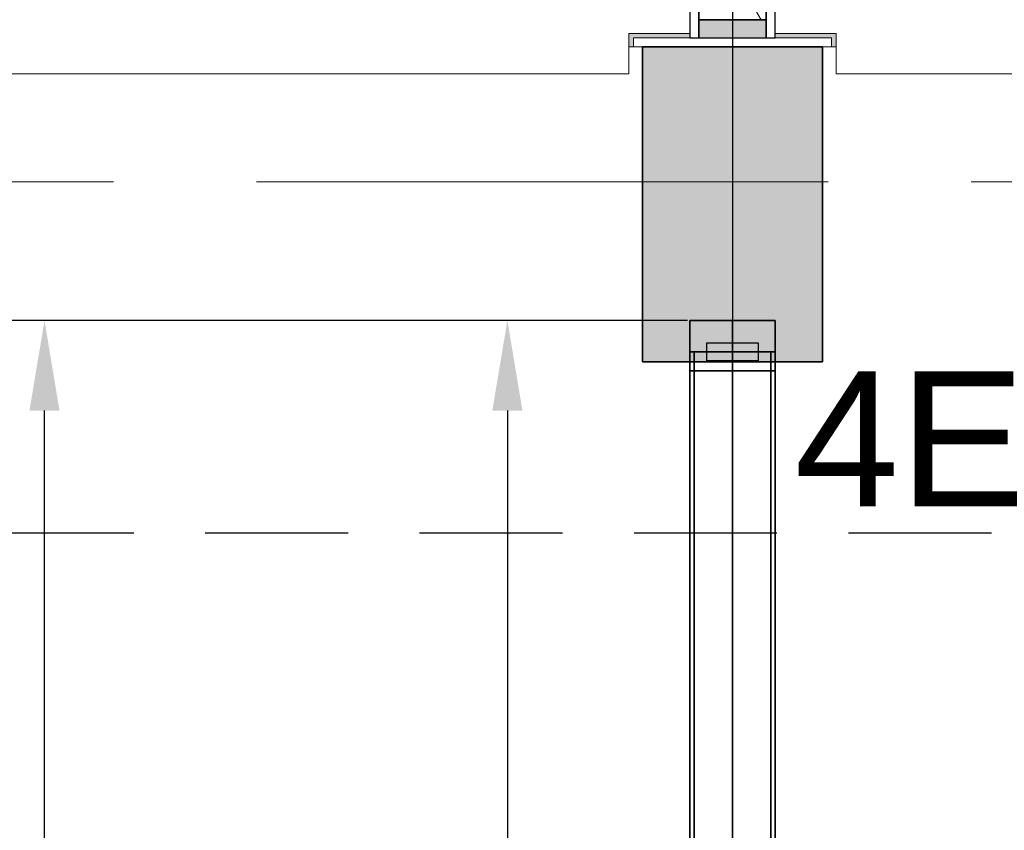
# Model space of a CAD drawing. Extents: x 2820 to 91013, y 1478 to 38178.
# Tile 28 of 182: x 9225 to 10318, y 35108 to 36008. Entities that reach past the tile are written whole.
import ezdxf
from ezdxf.enums import TextEntityAlignment as Align

# ---------------------------------------------------------------- set-up
doc = ezdxf.new("R2010")
doc.units = 0
doc.header["$LTSCALE"] = 50
doc.header["$PDSIZE"] = -5
doc.linetypes.add('HIDDEN2', pattern=[4.7625, 3.175, -1.5875])
doc.linetypes.add('Onderlegger 2e verdieping$0$stramien', pattern=[22.225, 12.7, -3.175, 3.175, -3.175])
doc.layers.get('0').update_dxf_attribs({"linetype": 'CONTINUOUS'})
doc.layers.get('DEFPOINTS').update_dxf_attribs({"linetype": 'CONTINUOUS'})
for name, color, linetype in [('AS-A38--_F----5', 2, 'CONTINUOUS'), ('AS-A38--_F---4-', 9, 'CONTINUOUS'), ('as-i38-e_f----5', 7, 'CONTINUOUS'), ('AS-L38--', 7, 'CONTINUOUS'), ('AS-L38--_F----5', 7, 'CONTINUOUS'), ('AS-L38--_F---4-', 7, 'CONTINUOUS'), ('AS-L38--_F-23--', 3, 'CONTINUOUS'), ('AS-L38--_F1-----', 2, 'CONTINUOUS'), ('AS-L38--_F123--', 7, 'CONTINUOUS'), ('AS-L38GL_F---4-', 2, 'CONTINUOUS'), ('AS-L38GL_F123--', 3, 'CONTINUOUS'), ('AS-M38--_F123--_Wandlengte', 1, 'CONTINUOUS'), ('IWTEKST', 2, 'CONTINUOUS')]:
    doc.layers.add(name, color=color, linetype=linetype)
doc.layers.add('AS-I38-1_F----5', color=2, linetype='CONTINUOUS', plot=False)
doc.layers.add('IWHULPLIJN', color=40, linetype='CONTINUOUS', plot=False)
for name, color, linetype, lineweight in [('Onderlegger 2e verdieping$0$A-DETL-MBND', 8, 'CONTINUOUS', 18), ('Onderlegger 2e verdieping$0$A-FLOR-OTLN', 8, 'CONTINUOUS', 18), ('Onderlegger 2e verdieping$0$A-GLAZ', 8, 'CONTINUOUS', 25), ('Onderlegger 2e verdieping$0$A-GLAZ-CWMG', 8, 'CONTINUOUS', 18), ('Onderlegger 2e verdieping$0$A-WALL-MBNI', 8, 'CONTINUOUS', 25), ('Onderlegger 2e verdieping$0$S-COLS', 8, 'CONTINUOUS', 18), ('Onderlegger 2e verdieping$0$S-GRID', 8, 'CONTINUOUS', 18)]:
    doc.layers.add(name, color=color, linetype=linetype, lineweight=lineweight)
doc.styles.get("Standard").update_dxf_attribs({"font": 'isocp.shx'})
doc.dimstyles.new('CWall_F2_Wandlengte', dxfattribs={"dimscale": 50, "dimtxt": 2.5, "dimasz": 2, "dimexe": 1, "dimexo": 1, "dimgap": 0.5, "dimtad": 1, "dimdec": 0, "dimdsep": 46, "dimtxsty": 'Standard', "dimcen": 2.5, "dimclrt": 2, "dimadec": 0, "dimazin": 0, "dimtfac": 1, "dimtdec": 0, "dimtix": 1, "dimtmove": 2, "dimatfit": 0, "dimfxl": 0, "dimtolj": 1, "dimtzin": 0, "dimarcsym": 0})
pattern_1 = [(60, (747, 2090), (-43300, 25000), [300, -50000]), (60, (820, 2164), (-43300, 25000), [100, -50000]), (60, (776, 2190), (-43300, 25000), [100, -50000]), (150, (910, 2170), (-25000, -43300), [200, -50000])]
pattern_2 = [(0, (822.495, 1360), (29.7656, 59.5312), [0, -59.5312])]
pattern_3 = [(60, (747, 1230), (-43300, 25000), [300, -50000]), (60, (820, 1304), (-43300, 25000), [100, -50000]), (60, (776, 1330), (-43300, 25000), [100, -50000]), (150, (910, 1310), (-25000, -43300), [200, -50000])]
pattern_4 = [(60, (747, 370), (-43300, 25000), [300, -50000]), (60, (820, 444), (-43300, 25000), [100, -50000]), (60, (776, 470), (-43300, 25000), [100, -50000]), (150, (910, 450), (-25000, -43300), [200, -50000])]

# ---------------------------------------------------------------- blocks, each defined once
blk = doc.blocks.new('Onderlegger 2e verdieping$0$22_KA_systeempanel_dicht - staal-10156846-Plotview 2e Verdieping - schaal 1 op 100')
at = {"layer": 'Onderlegger 2e verdieping$0$A-GLAZ', "lineweight": 18}
h = blk.add_hatch(color=256, dxfattribs=at)
h.paths.add_polyline_path([(-50, -37.5), (-30, -37.5), (-30, 37.5), (-50, 37.5)], flags=0)
h.paths.add_polyline_path([(30, 37.5), (30, -37.5), (50, -37.5), (50, 37.5)], flags=0)
h = blk.add_hatch(dxfattribs=at)
h.set_pattern_fill('FP_200', color=256, style=0, pattern_type=2)
h.set_pattern_definition([(330, (-36038.2, 10016.6), (60, 103.92305), []), (30, (-36038.2, 10016.6), (-60, 103.92305), [])])
h.paths.add_polyline_path([(-30, -37.5), (30, -37.5), (30, 37.5), (-30, 37.5)], flags=0)
at = {"layer": 'Onderlegger 2e verdieping$0$A-GLAZ'}
for p, q in [((50, 47.5), (-50, 47.5)), ((-50, 47.5), (-50, 37.5)), ((50, 37.5), (50, 47.5)), ((-50, 37.5), (50, 37.5)), ((-30, 37.5), (-50, 37.5)), ((-50, 37.5), (-50, -37.5)), ((30, 37.5), (-30, 37.5)), ((-30, 37.5), (-30, -37.5)), ((-30, -37.5), (-30, 37.5)), ((30, -37.5), (30, 37.5)), ((50, 37.5), (30, 37.5)), ((30, 37.5), (30, -37.5)), ((50, -37.5), (50, 37.5)), ((50, -37.5), (-50, -37.5)), ((-50, -37.5), (-50, -47.5)), ((-50, -37.5), (-30, -37.5)), ((-30, -37.5), (30, -37.5)), ((30, -37.5), (50, -37.5)), ((50, -47.5), (50, -37.5)), ((-50, -47.5), (50, -47.5))]:
    blk.add_line(p, q, dxfattribs=at)
blk = doc.blocks.new('Onderlegger 2e verdieping$0$43_KA_stucwerk tegen borstwering onderkant verdieping - 43_KA_stucwerk tegen borstwering onderkant verdieping-10157448-Plotview 2e Verdieping - schaal 1 op 100')
at = {"layer": 'Onderlegger 2e verdieping$0$A-DETL-MBND'}
h = blk.add_hatch(color=256, dxfattribs=at)
h.paths.add_polyline_path([(54284.3, 2828.2), (54286.6, 2828.2), (54286.6, 3088), (54283.1, 3088), (54282, 2828.4), (54284.3, 2828.2)], flags=0)
h.paths.add_polyline_path([(54283.1, 4401), (54286.6, 4401), (54286.6, 4921.4), (54283.1, 4921.4), (54283.1, 4551.5)], flags=0)
h.paths.add_polyline_path([(54283.1, 6234.4), (54286.6, 6234.4), (54286.6, 6754.7), (54283.1, 6754.7), (54283.1, 6384.9)], flags=0)
h.paths.add_polyline_path([(54283.1, 8067.7), (54286.6, 8067.7), (54286.6, 8588.1), (54283.1, 8588.1), (54283.1, 8157.6)], flags=0)
h.paths.add_polyline_path([(54286.6, 9901.1), (54286.6, 10421.4), (54283.1, 10421.4), (54283.1, 9901.1)], flags=0)
h.paths.add_polyline_path([(54286.6, 11734.4), (54286.6, 12254.7), (54283.1, 12254.7), (54283.1, 11734.4)], flags=0)
h.paths.add_polyline_path([(54286.6, 13567.7), (54286.6, 14088.7), (54283.1, 14088.7), (54283.1, 13567.7)], flags=0)
h.paths.add_polyline_path([(54283.1, 15401.7), (54286.6, 15401.7), (54286.6, 15922), (54283.1, 15922), (54283.1, 15551.5)], flags=0)
h.paths.add_polyline_path([(54286.6, 17235), (54286.6, 17755.4), (54283.1, 17755.4), (54283.1, 17235)], flags=0)
h.paths.add_polyline_path([(54286.6, 19068.4), (54286.6, 19588), (54283.1, 19588), (54283.1, 19068.4)], flags=0)
h.paths.add_polyline_path([(54283.1, 20901), (54286.6, 20901), (54286.6, 21421.4), (54283.1, 21421.4), (54283.1, 21051.5)], flags=0)
h.paths.add_polyline_path([(54286.6, 22734.4), (54286.6, 23254.7), (54283.1, 23254.7), (54283.1, 22734.4)], flags=0)
h.paths.add_polyline_path([(54283.1, 24567.7), (54286.6, 24567.7), (54286.6, 25088), (54283.1, 25088), (54283.1, 24600.6)], flags=0)
h.paths.add_polyline_path([(54286.6, 26401), (54286.6, 26921.4), (54283.1, 26921.4), (54283.1, 26401)], flags=0)
h.paths.add_polyline_path([(54283.1, 28234.4), (54286.6, 28234.4), (54286.6, 28754.7), (54283.1, 28754.7), (54283.1, 28384.9)], flags=0)
h.paths.add_polyline_path([(54283.1, 30067.7), (54286.6, 30067.7), (54286.6, 30588), (54283.1, 30588), (54283.1, 30081.6)], flags=0)
h.paths.add_polyline_path([(54283.1, 31901), (54286.6, 31901), (54286.6, 32421.4), (54283.1, 32421.4), (54283.1, 32051.5)], flags=0)
h.paths.add_polyline_path([(54283.1, 33734.4), (54286.6, 33734.4), (54286.6, 34255.4), (54283.1, 34255.4), (54283.1, 33876.2)], flags=0)
h.paths.add_polyline_path([(54283.5, 35568.4), (54286.6, 35568.4), (54286.6, 36078.2), (54036.6, 36078.2), (54036.6, 35988.2), (54196.6, 35988.2), (54196.6, 35827.9), (54283.1, 35827.9), (54283.4, 35568.4)], flags=0)
h.paths.add_polyline_path([(19068.1, 35978.2), (19076.6, 35978.2), (19076.6, 36078.2), (18923.1, 36078.2), (18923.1, 36074.7), (19068.1, 36074.7), (19068.1, 35978.3)], flags=0)
h.paths.add_polyline_path([(17234.8, 35978.2), (17239.9, 35978.2), (17240, 35988.2), (17460, 35988.2), (17460, 35978.2), (17464.9, 35978.2), (17464.9, 35993.2), (17234.8, 35993.2), (17234.8, 35984.3)], flags=0)
h.paths.add_polyline_path([(15631.6, 35978.2), (15631.6, 35993.2), (15401.4, 35993.2), (15401.4, 35978.2), (15406.6, 35978.2), (15406.6, 35988.2), (15626.6, 35988.2), (15626.6, 35978.2)], flags=0)
h.paths.add_polyline_path([(13568.1, 35978.2), (13573.3, 35978.2), (13573.3, 35988.2), (13635.8, 35989.2), (13635.8, 35993.2), (13568.1, 35993.2), (13568.1, 35984.3)], flags=0)
h.paths.add_polyline_path([(13798.3, 35978.2), (13798.3, 35993.2), (13730.8, 35993.2), (13730.8, 35988.2), (13793.3, 35988.2), (13793.3, 35978.2)], flags=0)
h.paths.add_polyline_path([(11739.9, 35978.2), (11740, 35988.2), (11802.4, 35989), (11802.4, 35993.2), (11734.8, 35993.2), (11734.8, 35978.2)], flags=0)
h.paths.add_polyline_path([(11964.9, 35978.2), (11964.9, 35993.2), (11897.4, 35993.2), (11897.4, 35988.2), (11960, 35988.2), (11960, 35978.2)], flags=0)
h.paths.add_polyline_path([(9906.6, 35978.2), (9906.6, 35988.2), (9969.1, 35988.2), (9969.1, 35993.2), (9901.4, 35993.2), (9901.4, 35978.2)], flags=0)
h.paths.add_polyline_path([(10126.6, 35978.2), (10131.6, 35978.2), (10131.6, 35993.2), (10064.1, 35993.2), (10064.1, 35988.2), (10126.6, 35988.2), (10126.6, 35984.3)], flags=0)
h.paths.add_polyline_path([(8298.3, 35978.2), (8298.3, 35993.2), (8068.1, 35993.2), (8068.1, 35978.2), (8073.3, 35978.2), (8073.3, 35988.2), (8293.3, 35988.2), (8293.3, 35978.2)], flags=0)
h.paths.add_polyline_path([(6460, 35978.2), (6464.9, 35978.2), (6464.9, 35993.2), (6234.8, 35993.2), (6234.8, 35978.2), (6239.9, 35978.2), (6240, 35988.2), (6460, 35988.2), (6460, 35984.3)], flags=0)
h.paths.add_polyline_path([(4631.6, 35978.2), (4631.6, 35993.2), (4516.6, 35993.2), (4516.6, 35988.2), (4626.6, 35988.2), (4626.6, 35978.2)], flags=0)
h.paths.add_polyline_path([(12067.7, 36074.7), (12110.1, 36074.7), (12110.1, 36078.2), (11897.4, 36078.2), (11897.4, 36074.7), (11964.9, 36074.7)], flags=0)
h.paths.add_polyline_path([(15776.8, 36074.7), (15776.8, 36078.2), (15256.4, 36078.2), (15256.4, 36074.7), (15737.1, 36074.7)], flags=0)
h.paths.add_polyline_path([(17089.8, 36074.7), (17610.1, 36074.7), (17610.1, 36078.2), (17089.8, 36078.2)], flags=0)
h.paths.add_polyline_path([(13423.1, 36074.7), (13635.8, 36074.7), (13635.8, 36078.2), (13423.1, 36078.2)], flags=0)
h.paths.add_polyline_path([(10131.6, 36074.7), (10276.8, 36074.7), (10276.8, 36078.2), (10064.1, 36078.2), (10064.1, 36074.7)], flags=0)
h.paths.add_polyline_path([(11734.8, 36074.7), (11802.4, 36074.7), (11802.4, 36078.2), (11589.8, 36078.2), (11589.8, 36074.7)], flags=0)
h.paths.add_polyline_path([(9969.1, 36074.7), (9969.1, 36078.2), (9756.4, 36078.2), (9756.4, 36074.7), (9927.2, 36074.7)], flags=0)
h.paths.add_polyline_path([(13730.8, 36074.7), (13943.4, 36074.7), (13943.4, 36078.2), (13730.8, 36078.2)], flags=0)
h.paths.add_polyline_path([(8443.4, 36074.7), (8443.4, 36078.2), (7923.1, 36078.2), (7923.1, 36074.7), (8398.3, 36074.7)], flags=0)
h.paths.add_polyline_path([(4631.6, 36074.7), (4776.8, 36074.7), (4776.8, 36078.2), (4516.6, 36078.2), (4516.6, 36074.7), (4557, 36074.7)], flags=0)
h.paths.add_polyline_path([(6089.8, 36074.7), (6610.1, 36074.7), (6610.1, 36078.2), (6089.8, 36078.2)], flags=0)
for p, q in [((9906.6, 35988.2), (9906.6, 35978.2)), ((9969.1, 35988.2), (9906.6, 35988.2)), ((10126.6, 35988.2), (10064.1, 35988.2)), ((10126.6, 35978.2), (10126.6, 35988.2))]:
    blk.add_line(p, q, dxfattribs=at)
blk = doc.blocks.new('Onderlegger 2e verdieping$0$vensterbank tweede verdieping - vensterbank tweede verdieping-11898810-Plotview 2e Verdieping - schaal 1 op 100')
at = {"layer": 'Onderlegger 2e verdieping$0$A-GLAZ', "lineweight": 18}
for p, q in [((9901.4, 35948.2), (9901.4, 35993.2)), ((9901.4, 35993.2), (9969.1, 35993.2)), ((10064.1, 35993.2), (10131.6, 35993.2)), ((10131.6, 35993.2), (10131.6, 35948.2)), ((8298.3, 35948.2), (9901.4, 35948.2)), ((10131.6, 35948.2), (11734.8, 35948.2))]:
    blk.add_line(p, q, dxfattribs=at)
blk = doc.blocks.new('Onderlegger 2e verdieping')
at = {"layer": 'Onderlegger 2e verdieping$0$S-COLS', "lineweight": 5}
blk.add_hatch(color=256, dxfattribs=at).paths.add_polyline_path([(10116.6, 35628.2), (10116.6, 35978.2), (9916.6, 35978.2), (9916.6, 35628.2)], flags=0)
at = {"layer": 'Onderlegger 2e verdieping$0$A-FLOR-OTLN'}
for p, q in [((9916.6, 35978.2), (9901.4, 35978.2)), ((10131.6, 35978.2), (10116.6, 35978.2))]:
    blk.add_line(p, q, dxfattribs=at)
at = {"layer": 'Onderlegger 2e verdieping$0$A-GLAZ-CWMG', "lineweight": 35}
blk.add_line((10064.1, 35618.2), (9969.1, 35618.2), dxfattribs=at)
at = {"layer": 'Onderlegger 2e verdieping$0$S-COLS', "lineweight": 35}
for p, q in [((10116.6, 35978.2), (9916.6, 35978.2)), ((9916.6, 35978.2), (9916.6, 35628.2)), ((10116.6, 35628.2), (10116.6, 35978.2)), ((9916.6, 35628.2), (10116.6, 35628.2))]:
    blk.add_line(p, q, dxfattribs=at)
at = {"layer": 'Onderlegger 2e verdieping$0$S-GRID', "linetype": 'Onderlegger 2e verdieping$0$stramien'}
for p, q in [((10016.6, 37178.2), (10016.6, 16803)), ((2820.4, 35828.2), (55386.6, 35828.2))]:
    blk.add_line(p, q, dxfattribs=at)
at = {"layer": 'Onderlegger 2e verdieping$0$A-GLAZ'}
blk.add_blockref('Onderlegger 2e verdieping$0$vensterbank tweede verdieping - vensterbank tweede verdieping-11898810-Plotview 2e Verdieping - schaal 1 op 100', (0, 0), dxfattribs=at)
at = {"layer": 'Onderlegger 2e verdieping$0$A-GLAZ', "lineweight": 18, "rotation": 90}
blk.add_blockref('Onderlegger 2e verdieping$0$22_KA_systeempanel_dicht - staal-10156846-Plotview 2e Verdieping - schaal 1 op 100', (10016.6, 36038.2), dxfattribs=at)
at = {"layer": 'Onderlegger 2e verdieping$0$A-WALL-MBNI', "lineweight": 18}
blk.add_blockref('Onderlegger 2e verdieping$0$43_KA_stucwerk tegen borstwering onderkant verdieping - 43_KA_stucwerk tegen borstwering onderkant verdieping-10157448-Plotview 2e Verdieping - schaal 1 op 100', (0, 0), dxfattribs=at)
blk = doc.blocks.new('*D115')
at = {"layer": 'AS-M38--_F123--_Wandlengte', "color": 0, "lineweight": -2}
for p, q in [((9966.6, 35674.2), (9716.6, 35674.2)), ((9766.6, 35574.2), (9766.6, 32261.2)), ((9966.6, 32161.2), (9716.6, 32161.2))]:
    blk.add_line(p, q, dxfattribs=at)
at = {"layer": 'AS-M38--_F123--_Wandlengte', "color": 0}
for points in [[(9749.9, 35574.2), (9783.3, 35574.2), (9766.6, 35674.2)], [(9749.9, 32261.2), (9783.3, 32261.2), (9766.6, 32161.2)]]:
    blk.add_solid(points, dxfattribs=at)
at = {"layer": 'DEFPOINTS', "color": 0}
for p in [(10016.6, 35674.2), (9766.6, 32161.2), (10016.6, 32161.2)]:
    blk.add_point(p, dxfattribs=at)
at = {"layer": 'AS-M38--_F123--_Wandlengte', "color": 2, "insert": (9679.1, 33604.6), "char_height": 125, "attachment_point": 5, "rotation": 90}
blk.add_mtext('\\A1;3513', dxfattribs=at)
blk = doc.blocks.new('*D118')
at = {"layer": 'AS-M38--_F123--_Wandlengte', "color": 0, "lineweight": -2}
for p, q in [((10016.6, 37128.2), (10016.6, 34762.2)), ((11849.6, 32004.7), (11849.6, 34862.2)), ((10116.6, 34812.2), (11749.6, 34812.2))]:
    blk.add_line(p, q, dxfattribs=at)
at = {"layer": 'AS-M38--_F123--_Wandlengte', "color": 0}
for points in [[(10116.6, 34828.9), (10116.6, 34795.6), (10016.6, 34812.2)], [(11749.6, 34828.9), (11749.6, 34795.6), (11849.6, 34812.2)]]:
    blk.add_solid(points, dxfattribs=at)
at = {"layer": 'DEFPOINTS', "color": 0}
for p in [(10016.6, 37178.2), (11849.6, 34812.2), (11849.6, 31954.7, -200)]:
    blk.add_point(p, dxfattribs=at)
at = {"layer": 'AS-M38--_F123--_Wandlengte', "color": 2, "insert": (10933.1, 34899.7), "char_height": 125, "attachment_point": 5}
blk.add_mtext('\\A1;1833', dxfattribs=at)
blk = doc.blocks.new('*D162')
at = {"layer": 'AS-M38--_F123--_Wandlengte', "color": 0, "lineweight": -2}
for p, q in [((9919.1, 35674.2), (9202.5, 35674.2)), ((9252.5, 34094.2), (9252.5, 35574.2)), ((9396.4, 33994.2), (9202.5, 33994.2))]:
    blk.add_line(p, q, dxfattribs=at)
at = {"layer": 'AS-M38--_F123--_Wandlengte', "color": 0}
for points in [[(9235.8, 35574.2), (9269.1, 35574.2), (9252.5, 35674.2)], [(9235.8, 34094.2), (9269.1, 34094.2), (9252.5, 33994.2)]]:
    blk.add_solid(points, dxfattribs=at)
at = {"layer": 'DEFPOINTS', "color": 0}
for p in [(9252.5, 35674.2), (9969.1, 35674.2, 2700), (9446.4, 33994.2)]:
    blk.add_point(p, dxfattribs=at)
at = {"layer": 'AS-M38--_F123--_Wandlengte', "color": 2, "insert": (9165, 34834.2), "char_height": 125, "attachment_point": 5, "rotation": 90}
blk.add_mtext('\\A1;1680', dxfattribs=at)
blk = doc.blocks.new('Q0WDSTL-_CTA01')
at = {"layer": 'AS-L38--_F-23--'}
for p, q in [((0, 0.3), (0, 0.5)), ((0, -0.3), (0, -0.5))]:
    blk.add_line(p, q, dxfattribs=at)
at = {"layer": 'AS-L38--_F-23--', "color": 1}
blk.add_lwpolyline([(0, 0.3), (1, 0.3), (1, -0.3), (0, -0.3)], dxfattribs=at)
at = {"layer": 'AS-L38--_F1-----'}
blk.add_lwpolyline([(0, 0.5), (0, -0.5)], dxfattribs=at)
blk = doc.blocks.new('QSRT5---_CTA01')
at = {"layer": 'AS-L38--_F----5', "color": 0, "invisible_edges": 4}
for points in [[(0, 0), (0, 0, 60), (35, 0, 60), (35, 0)], [(0, 0, 60), (0, 0, 2660), (35, 0, 2660), (35, 0, 60)], [(0, 0, 2660), (0, 0, 2700), (35, 0, 2700), (35, 0, 2660)]]:
    blk.add_3dface(points, dxfattribs=at)
at = {"layer": 'AS-L38--_F---4-'}
for points in [[(35, 47.5), (35, 47.5, 60), (0, 47.5, 60), (0, 47.5)], [(35, 47.5, 60), (35, 47.5, 2660), (0, 47.5, 2660), (0, 47.5, 60)], [(35, 47.5, 2660), (35, 47.5, 2700), (0, 47.5, 2700), (0, 47.5, 2660)], [(0, 47.5), (0, 47.5, 60), (0, -47.5, 60), (0, -47.5)], [(0, 47.5, 60), (0, 47.5, 2660), (0, -47.5, 2660), (0, -47.5, 60)], [(0, 47.5, 2660), (0, 47.5, 2700), (0, -47.5, 2700), (0, -47.5, 2660)], [(35, 47.5, 2700), (0, 47.5, 2700), (0, -47.5, 2700), (35, -47.5, 2700)], [(0, -47.5), (0, -47.5, 60), (35, -47.5, 60), (35, -47.5)], [(0, -47.5, 60), (0, -47.5, 2660), (35, -47.5, 2660), (35, -47.5, 60)], [(0, -47.5, 2660), (0, -47.5, 2700), (35, -47.5, 2700), (35, -47.5, 2660)]]:
    blk.add_3dface(points, dxfattribs=at)
at = {"layer": 'AS-L38--_F123--', "color": 0}
blk.add_lwpolyline([(35, 47.5), (0, 47.5), (0, -47.5), (35, -47.5)], dxfattribs=at)
at = {"layer": 'DEFPOINTS'}
blk.add_point((0, 0, 2700), dxfattribs=at)
at = {"layer": 'AS-L38--', "color": 0, "xscale": 10, "yscale": 95, "zscale": 10, "rotation": 180}
blk.add_blockref('Q0WDSTL-_CTA01', (35, 0), dxfattribs=at)
at = {"layer": 'as-i38-e_f----5', "extrusion": (0, -1, 0)}
blk.add_text('4E', height=125, rotation=90, dxfattribs=at).set_placement((0, 2750), align=Align.MIDDLE_LEFT)
blk = doc.blocks.new('QPGLAS--_CTA01')
at = {"layer": 'AS-L38--_F----5', "color": 0}
blk.add_3dface([(0, 0), (1, 0), (1, 0, 1), (0, 0, 1)], dxfattribs=at)
at = {"layer": 'AS-L38GL_F123--'}
blk.add_line((0, 0), (1, 0), dxfattribs=at)
at = {"layer": 'AS-L38GL_F---4-'}
mesh = blk.add_polymesh((6, 3), dxfattribs=at)
for k, corner in enumerate([(1, -0.45, 1), (1, -0.45), (1, -0.45), (0, -0.45, 1), (0, -0.45), (0, -0.45), (0, 0.45, 1), (0, 0.45), (0, -0.45), (1, 0.45, 1), (1, 0.45), (1, -0.45), (1, 0.45, 1), (1, 0.45, 1), (1, -0.45, 1), (0, 0.45, 1), (0, 0.45, 1), (0, -0.45, 1)]):
    mesh.set_mesh_vertex(divmod(k, 3), corner)
blk = doc.blocks.new('O4------_CTA01')
blk.add_blockref('QPGLAS--_CTA01', (0, 0))
blk = doc.blocks.new('BvnAans-_CTA01')
at = {"layer": 'AS-L38--_F----5', "color": 0, "invisible_edges": 10}
blk.add_3dface([(0, 0), (1, 0), (1, 0, 1), (0, 0, 1)], dxfattribs=at)
at = {"layer": 'AS-L38--_F---4-', "invisible_edges": 10}
for points in [[(0, 0.5), (1, 0.5), (1, 0.5, 1), (0, 0.5, 1)], [(0, -0.5), (1, -0.5), (1, -0.5, 1), (0, -0.5, 1)]]:
    blk.add_3dface(points, dxfattribs=at)
at = {"layer": 'AS-L38--_F---4-'}
blk.add_3dface([(0, -0.5, 1), (0, 0.5, 1), (1, 0.5, 1), (1, -0.5, 1)], dxfattribs=at)
blk = doc.blocks.new('OndrAans_CTA01')
at = {"layer": 'AS-L38--_F----5', "color": 0, "invisible_edges": 10}
blk.add_3dface([(0, 0), (1, 0), (1, 0, 1), (0, 0, 1)], dxfattribs=at)
at = {"layer": 'AS-L38--_F---4-', "invisible_edges": 10}
for points in [[(0, 0.5), (1, 0.5), (1, 0.5, 1), (0, 0.5, 1)], [(0, -0.5), (1, -0.5), (1, -0.5, 1), (0, -0.5, 1)]]:
    blk.add_3dface(points, dxfattribs=at)
at = {"layer": 'AS-L38--_F123--', "color": 0}
blk.add_3dface([(0, -0.5), (1, -0.5), (1, 0.5), (0, 0.5)], dxfattribs=at)
blk = doc.blocks.new('QWND4---_CTA01')
at = {"layer": 'AS-A38--_F----5', "extrusion": (0, -1, 0)}
h = blk.add_hatch(dxfattribs=at)
h.set_pattern_fill('GLAS2', color=256, scale=50, angle=60, style=0, pattern_type=2)
h.set_pattern_definition(pattern_1)
h.paths.add_polyline_path([(0, 1780), (1644.99, 1780), (1644.99, 2660), (0, 2660)])
h = blk.add_hatch(dxfattribs=at)
h.set_pattern_fill('GLAS2', color=256, scale=50, angle=60, style=0, pattern_type=2)
h.set_pattern_definition(pattern_3)
h.paths.add_polyline_path([(0, 940), (1644.99, 940), (1644.99, 1780), (0, 1780)])
h = blk.add_hatch(dxfattribs=at)
h.set_pattern_fill('GLAS2', color=256, scale=50, angle=60, style=0, pattern_type=2)
h.set_pattern_definition(pattern_4)
h.paths.add_polyline_path([(0, 60), (1644.99, 60), (1644.99, 940), (0, 940)])
h = blk.add_hatch(dxfattribs=at)
h.set_pattern_fill('DOTS', color=256, scale=37.5, style=0)
h.set_pattern_definition(pattern_2)
h.paths.add_polyline_path([(10, 950), (1634.99, 950), (1634.99, 1770), (10, 1770)])
at = {"layer": 'AS-A38--_F---4-', "extrusion": (0, -1, 0)}
h = blk.add_hatch(dxfattribs=at)
h.set_pattern_fill('GLAS2', color=256, scale=50, angle=60, style=0, pattern_type=2)
h.set_pattern_definition(pattern_1)
h.paths.add_polyline_path([(0, 1780), (1644.99, 1780), (1644.99, 2660), (0, 2660)])
h = blk.add_hatch(dxfattribs=at)
h.set_pattern_fill('GLAS2', color=256, scale=50, angle=60, style=0, pattern_type=2)
h.set_pattern_definition(pattern_3)
h.paths.add_polyline_path([(0, 940), (1644.99, 940), (1644.99, 1780), (0, 1780)])
h = blk.add_hatch(dxfattribs=at)
h.set_pattern_fill('GLAS2', color=256, scale=50, angle=60, style=0, pattern_type=2)
h.set_pattern_definition(pattern_4)
h.paths.add_polyline_path([(0, 60), (1644.99, 60), (1644.99, 940), (0, 940)])
h = blk.add_hatch(dxfattribs=at)
h.set_pattern_fill('DOTS', color=256, scale=37.5, style=0)
h.set_pattern_definition(pattern_2)
h.paths.add_polyline_path([(10, 950), (1634.99, 950), (1634.99, 1770), (10, 1770)])
h = blk.add_hatch(dxfattribs=at)
h.set_pattern_fill('GLAS2', color=256, scale=50, angle=60, style=0, pattern_type=2)
h.set_pattern_definition(pattern_1)
h.paths.add_polyline_path([(0, 1780), (1644.99, 1780), (1644.99, 2660), (0, 2660)])
h = blk.add_hatch(dxfattribs=at)
h.set_pattern_fill('GLAS2', color=256, scale=50, angle=60, style=0, pattern_type=2)
h.set_pattern_definition(pattern_3)
h.paths.add_polyline_path([(0, 940), (1644.99, 940), (1644.99, 1780), (0, 1780)])
h = blk.add_hatch(dxfattribs=at)
h.set_pattern_fill('GLAS2', color=256, scale=50, angle=60, style=0, pattern_type=2)
h.set_pattern_definition(pattern_4)
h.paths.add_polyline_path([(0, 60), (1644.99, 60), (1644.99, 940), (0, 940)])
h = blk.add_hatch(dxfattribs=at)
h.set_pattern_fill('DOTS', color=256, scale=37.5, style=0)
h.set_pattern_definition(pattern_2)
h.paths.add_polyline_path([(10, 950), (1634.99, 950), (1634.99, 1770), (10, 1770)])
at = {"layer": 'DEFPOINTS'}
blk.add_point((0, 0, 2700), dxfattribs=at)
at = {"layer": 'AS-L38--', "yscale": 95}
for name, p, xscale, zscale in [('BvnAans-_CTA01', (0, 0, 2660), 1644.989999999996, 40), ('OndrAans_CTA01', (0, 0), 1644.989999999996, 60), ('Q0WDSTL-_CTA01', (0, 0), 10, 10), ('O4------_CTA01', (0, 0, 940), 1644.989999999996, 840), ('O4------_CTA01', (0, 0, 1780), 1644.989999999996, 880), ('O4------_CTA01', (0, 0, 60), 1644.989999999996, 880)]:
    blk.add_blockref(name, p, dxfattribs=dict(at, xscale=xscale, zscale=zscale))
at = {"layer": 'AS-I38-1_F----5', "extrusion": (0, -1, 0)}
blk.add_text('1', height=90, dxfattribs=at).set_placement((40, 130))

msp = doc.modelspace()

# ---------------------------------------------------------------- linework, layer by layer
at = {"layer": 'AS-L38--_F----5', "extrusion": (-1, 1.83691e-16, 2.22045e-16)}
for p, q in [((10016.6, 35617.2, 2700), (10016.6, 35617.2, 3063)), ((10016.6, 35617.2, 3063), (10016.6, 35437.2, 3063)), ((10016.6, 35617.2, 2700), (10016.6, 35437.2, 3063)), ((10016.6, 35617.2, 3063), (10016.6, 35437.2, 2700)), ((10016.6, 35437.2, 2700), (10016.6, 35437.2, 3063))]:
    msp.add_line(p, q, dxfattribs=at)
at = {"layer": 'IWHULPLIJN'}
msp.add_line((10016.6, 35617.2), (10016.6, 32161.2), dxfattribs=at)
at = {"layer": 'IWTEKST', "linetype": 'HIDDEN2'}
msp.add_line((4906.6, 35438.2), (57185, 35438.2), dxfattribs=at)

# ---------------------------------------------------------------- block references
msp.add_blockref('Onderlegger 2e verdieping', (0, 0))
at = {"layer": 'AS-L38--', "rotation": 270}
for name, p in [('QSRT5---_CTA01', (10016.6, 35674.2)), ('QWND4---_CTA01', (10016.6, 35639.2))]:
    msp.add_blockref(name, p, dxfattribs=at)

# ---------------------------------------------------------------- texts
at = {"layer": 'IWTEKST', "insert": (10085.4, 35617.6, 120), "char_height": 150, "width": 3405, "attachment_point": 1}
msp.add_mtext('{\\fArial|b0|i0|c0|p34;4E}', dxfattribs=at)

# ---------------------------------------------------------------- dimensions: what is measured, and where the dimension line sits
at = {"layer": 'AS-M38--_F123--_Wandlengte'}
dim = msp.add_linear_dim(base=(11849.6, 34812.2), p1=(10016.6, 37178.2), p2=(11849.6, 31954.7, -200), dimstyle='CWall_F2_Wandlengte', dxfattribs=at)
dim.commit()
dim.dimension.update_dxf_attribs({"geometry": '*D118', "text_midpoint": (10933.1, 34899.7)})
dim = msp.add_linear_dim(base=(9252.5, 35674.2), p1=(9446.4, 33994.2), p2=(9969.1, 35674.2, 2700), angle=90, dimstyle='CWall_F2_Wandlengte', dxfattribs=at)
dim.commit()
dim.dimension.update_dxf_attribs({"geometry": '*D162', "text_midpoint": (9165, 34834.2)})
dim = msp.add_linear_dim(base=(9766.6, 32161.2), p1=(10016.6, 35674.2), p2=(10016.6, 32161.2), angle=270, dimstyle='CWall_F2_Wandlengte', dxfattribs=at)
dim.commit()
dim.dimension.update_dxf_attribs({"geometry": '*D115', "text_midpoint": (9679.1, 33604.6), "dimtype": 161})

doc.saveas('drawing.dxf')
